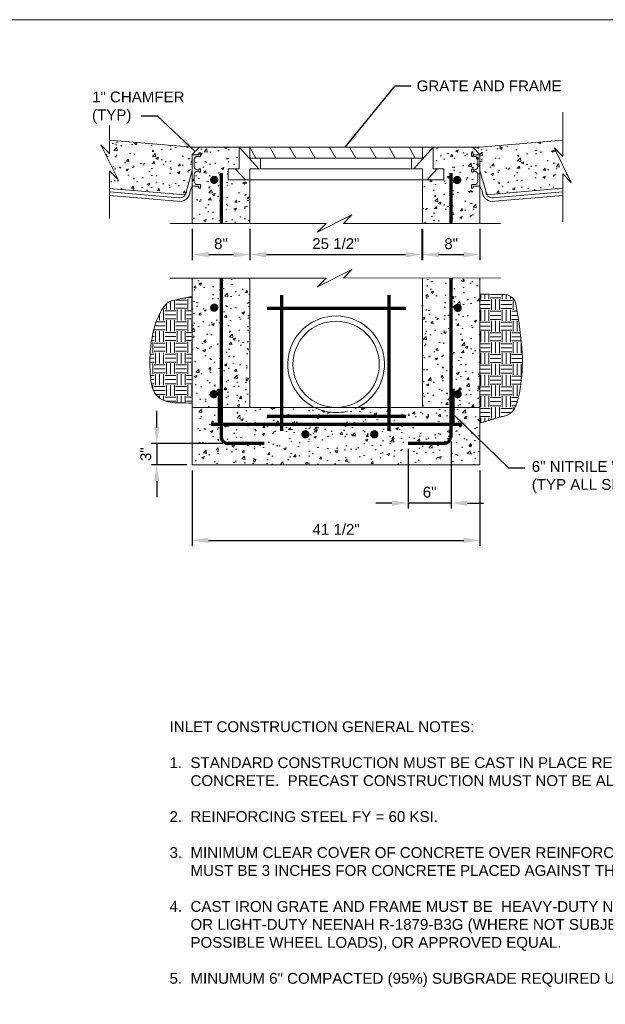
# Model space of a CAD drawing. Header units: feet. Extents: x -1473 to -1113, y 346 to 592.
# Tile 6 of 18: x -1379 to -1297, y 455 to 592. Entities that reach past the tile are written whole.
import ezdxf

# ---------------------------------------------------------------- set-up
doc = ezdxf.new("R2010")
doc.units = ezdxf.units.FT
doc.header["$MEASUREMENT"] = 0
doc.linetypes.add('DGN Style 3', pattern=[6.116084, 4.368632, -1.747453])
doc.layers.get('DefPoints').update_dxf_attribs({"lineweight": 0})
for name, color, linetype, lineweight in [('C-DETL-GRPH', 2, 'Continuous', 0), ('C-Detl-Grph-Wt 0', 4, 'Continuous', 0), ('G-ANNO-DIMS', 2, 'Continuous', 0), ('G-ANNO-MASK', 1, 'Continuous', 0), ('G-ANNO-PATT', 250, 'Continuous', 0), ('G-ANNO-TEXT', 2, 'Continuous', 30), ('S-REIN-RBAR', 1, 'Continuous', 70)]:
    doc.layers.add(name, color=color, linetype=linetype, lineweight=lineweight)
doc.layers.add('G-ANNO-NOTE', color=4, linetype='Continuous')
doc.layers.add('G-ANNO-NPLT', color=2, linetype='Continuous', lineweight=0, plot=False)
doc.styles.add("AEC_AC_05ArchDims-CC_1_1'", font='arial.ttf', dxfattribs={"height": 1.5})
doc.styles.add("AEC_AC_44Text-LeftTop_1_1'", font='arial.ttf', dxfattribs={"height": 1.5})
doc.styles.add('Style-Arial', font='arial.ttf')
doc.dimstyles.new("AEC_AC_05_Arch-Dims_1_1'", dxfattribs={"dimtxt": 1.5, "dimasz": 2.25, "dimexe": 0.75, "dimexo": 0.75, "dimgap": 0.75, "dimtad": 1, "dimdec": 4, "dimzin": 15, "dimdsep": 46, "dimlunit": 4, "dimtxsty": "AEC_AC_05ArchDims-CC_1_1'", "dimcen": 0.09, "dimclrd": 256, "dimclre": 256, "dimazin": 2, "dimtfac": 0.7, "dimtdec": 4, "dimtix": 1, "dimtmove": 1, "dimatfit": 3, "dimfxl": 1, "dimfrac": 1, "dimtolj": 1, "dimtzin": 15, "dimlwd": 30, "dimlwe": 30, "dimarcsym": 0})
doc.dimstyles.new("AEC_AC_44_Notes_1_1'", dxfattribs={"dimtxt": 1.5, "dimasz": 2.25, "dimexe": 0.75, "dimexo": 0.75, "dimgap": 0.75, "dimtad": 1, "dimjust": 1, "dimdec": 3, "dimzin": 15, "dimdsep": 46, "dimlunit": 5, "dimtxsty": "AEC_AC_44Text-LeftTop_1_1'", "dimblk": 'NONE', "dimcen": 0.09, "dimclrd": 256, "dimclre": 256, "dimazin": 2, "dimtfac": 0.7, "dimtdec": 3, "dimtmove": 1, "dimatfit": 1, "dimfxl": 1, "dimfrac": 1, "dimtolj": 1, "dimtzin": 15, "dimlwd": 30, "dimlwe": 30, "dimarcsym": 0})

# ---------------------------------------------------------------- blocks, each defined once
blk = doc.blocks.new('*D76')
at = {"layer": 'DefPoints', "color": 0, "lineweight": 50, "transparency": 16777216}
for p in [(-1349.8, 533.44), (-1359.74, 530.46), (-1354.81, 530.46)]:
    blk.add_point(p, dxfattribs=at)
at = {"layer": 'G-ANNO-DIMS', "lineweight": 30, "transparency": 16777216}
for p, q in [((-1359.74, 535.69), (-1359.74, 537.94)), ((-1350.55, 533.44), (-1360.49, 533.44)), ((-1359.74, 533.44), (-1359.74, 530.46)), ((-1355.56, 530.46), (-1360.49, 530.46)), ((-1359.74, 528.21), (-1359.74, 525.96))]:
    blk.add_line(p, q, dxfattribs=at)
at = {"layer": 'G-ANNO-DIMS', "lineweight": 50, "transparency": 16777216}
for points in [[(-1360.12, 535.69), (-1359.37, 535.69), (-1359.74, 533.44)], [(-1360.12, 528.21), (-1359.37, 528.21), (-1359.74, 530.46)]]:
    blk.add_solid(points, dxfattribs=at)
at = {"layer": 'G-ANNO-DIMS', "color": 0, "lineweight": 30, "transparency": 16777216, "insert": (-1361.26, 531.95), "char_height": 1.5, "attachment_point": 5, "rotation": 90, "style": "AEC_AC_05ArchDims-CC_1_1'"}
blk.add_mtext('\\A1;3"', dxfattribs=at)
blk = doc.blocks.new('*D92')
at = {"layer": 'DefPoints', "color": 0, "lineweight": 50, "transparency": 16777216}
for p in [(-1354.81, 530.46), (-1314.8, 530.46), (-1314.8, 519.97)]:
    blk.add_point(p, dxfattribs=at)
at = {"layer": 'G-ANNO-DIMS', "lineweight": 30, "transparency": 16777216}
for p, q in [((-1354.81, 529.71), (-1354.81, 519.22)), ((-1314.8, 529.71), (-1314.8, 519.22)), ((-1352.56, 519.97), (-1317.05, 519.97))]:
    blk.add_line(p, q, dxfattribs=at)
at = {"layer": 'G-ANNO-DIMS', "lineweight": 50, "transparency": 16777216}
for points in [[(-1352.56, 520.34), (-1352.56, 519.59), (-1354.81, 519.97)], [(-1317.05, 520.34), (-1317.05, 519.59), (-1314.8, 519.97)]]:
    blk.add_solid(points, dxfattribs=at)
at = {"layer": 'G-ANNO-DIMS', "color": 0, "lineweight": 30, "transparency": 16777216, "insert": (-1334.8, 521.49), "char_height": 1.5, "attachment_point": 5, "style": "AEC_AC_05ArchDims-CC_1_1'"}
blk.add_mtext('\\A1;41 {\\H1x;1/2}"', dxfattribs=at)
blk = doc.blocks.new('*D77')
at = {"layer": 'DefPoints', "color": 0, "lineweight": 50, "transparency": 16777216}
for p in [(-1318.8, 534.46), (-1324.8, 533.46), (-1324.8, 525.16)]:
    blk.add_point(p, dxfattribs=at)
at = {"layer": 'G-ANNO-DIMS', "lineweight": 30, "transparency": 16777216}
for p, q in [((-1318.8, 533.71), (-1318.8, 524.41)), ((-1324.8, 532.71), (-1324.8, 524.41)), ((-1327.05, 525.16), (-1329.3, 525.16)), ((-1318.8, 525.16), (-1324.8, 525.16)), ((-1316.55, 525.16), (-1314.3, 525.16))]:
    blk.add_line(p, q, dxfattribs=at)
at = {"layer": 'G-ANNO-DIMS', "lineweight": 50, "transparency": 16777216}
for points in [[(-1327.05, 525.53), (-1327.05, 524.78), (-1324.8, 525.16)], [(-1316.55, 525.53), (-1316.55, 524.78), (-1318.8, 525.16)]]:
    blk.add_solid(points, dxfattribs=at)
at = {"layer": 'G-ANNO-DIMS', "color": 0, "lineweight": 30, "transparency": 16777216, "insert": (-1321.8, 526.67), "char_height": 1.5, "attachment_point": 5, "style": "AEC_AC_05ArchDims-CC_1_1'"}
blk.add_mtext('\\A1;6"', dxfattribs=at)
blk = doc.blocks.new('_None')
blk = doc.blocks.new('*D97')
at = {"layer": 'DefPoints', "color": 0, "lineweight": 50, "transparency": 16777216}
for p in [(-1346.8, 564.06), (-1322.87, 564.06), (-1322.87, 559.72)]:
    blk.add_point(p, dxfattribs=at)
at = {"layer": 'G-ANNO-DIMS', "lineweight": 30, "transparency": 16777216}
for p, q in [((-1346.8, 563.31), (-1346.8, 558.97)), ((-1322.87, 563.31), (-1322.87, 558.97)), ((-1344.55, 559.72), (-1325.12, 559.72))]:
    blk.add_line(p, q, dxfattribs=at)
at = {"layer": 'G-ANNO-DIMS', "lineweight": 50, "transparency": 16777216}
for points in [[(-1344.55, 560.09), (-1344.55, 559.34), (-1346.8, 559.72)], [(-1325.12, 560.09), (-1325.12, 559.34), (-1322.87, 559.72)]]:
    blk.add_solid(points, dxfattribs=at)
at = {"layer": 'G-ANNO-DIMS', "color": 0, "lineweight": 30, "transparency": 16777216, "insert": (-1334.84, 561.24), "char_height": 1.5, "attachment_point": 5, "style": "AEC_AC_05ArchDims-CC_1_1'"}
blk.add_mtext('\\A1;25 {\\H1x;1/2}"', dxfattribs=at)
blk = doc.blocks.new('*D78')
at = {"layer": 'DefPoints', "color": 0, "lineweight": 50, "transparency": 16777216}
for p in [(-1322.8, 564.06), (-1314.8, 564.06), (-1314.8, 559.72)]:
    blk.add_point(p, dxfattribs=at)
at = {"layer": 'G-ANNO-DIMS', "lineweight": 30, "transparency": 16777216}
for p, q in [((-1322.8, 563.31), (-1322.8, 558.97)), ((-1314.8, 563.31), (-1314.8, 558.97)), ((-1320.55, 559.72), (-1317.05, 559.72))]:
    blk.add_line(p, q, dxfattribs=at)
at = {"layer": 'G-ANNO-DIMS', "lineweight": 50, "transparency": 16777216}
for points in [[(-1320.55, 560.09), (-1320.55, 559.34), (-1322.8, 559.72)], [(-1317.05, 560.09), (-1317.05, 559.34), (-1314.8, 559.72)]]:
    blk.add_solid(points, dxfattribs=at)
at = {"layer": 'G-ANNO-DIMS', "color": 0, "lineweight": 30, "transparency": 16777216, "insert": (-1318.8, 561.23), "char_height": 1.5, "attachment_point": 5, "style": "AEC_AC_05ArchDims-CC_1_1'"}
blk.add_mtext('\\A1;8"', dxfattribs=at)
blk = doc.blocks.new('*D79')
at = {"layer": 'DefPoints', "color": 0, "lineweight": 50, "transparency": 16777216}
for p in [(-1354.81, 564.06), (-1346.8, 564.06), (-1346.8, 559.72)]:
    blk.add_point(p, dxfattribs=at)
at = {"layer": 'G-ANNO-DIMS', "lineweight": 30, "transparency": 16777216}
for p, q in [((-1354.81, 563.31), (-1354.81, 558.97)), ((-1346.8, 563.31), (-1346.8, 558.97)), ((-1352.56, 559.72), (-1349.05, 559.72))]:
    blk.add_line(p, q, dxfattribs=at)
at = {"layer": 'G-ANNO-DIMS', "lineweight": 50, "transparency": 16777216}
for points in [[(-1352.56, 560.09), (-1352.56, 559.34), (-1354.81, 559.72)], [(-1349.05, 560.09), (-1349.05, 559.34), (-1346.8, 559.72)]]:
    blk.add_solid(points, dxfattribs=at)
at = {"layer": 'G-ANNO-DIMS', "color": 0, "lineweight": 30, "transparency": 16777216, "insert": (-1350.81, 561.23), "char_height": 1.5, "attachment_point": 5, "style": "AEC_AC_05ArchDims-CC_1_1'"}
blk.add_mtext('\\A1;8"', dxfattribs=at)

msp = doc.modelspace()

# ---------------------------------------------------------------- hatches: boundary and pattern name
at = {"layer": 'C-DETL-GRPH', "extrusion": (-0.026377, -1.55446e-11, 0.999652)}
msp.add_hatch(color=256, dxfattribs=at).paths.add_polyline_path([(-541.24346, -1350.58327, -1), (-540.81844, -1350.73253, -1)])
at = {"layer": 'C-DETL-GRPH', "extrusion": (0.026377, -1.55446e-11, 0.999652)}
msp.add_hatch(color=256, dxfattribs=at).paths.add_polyline_path([(541.24346, 1318.09479, 1), (540.81843, 1317.94553, 1)])
at = {"layer": 'C-DETL-GRPH', "extrusion": (-0.026377, 1.97758e-11, 0.999652)}
msp.add_hatch(color=256, dxfattribs=at).paths.add_polyline_path([(-536.11484, -1350.58327, -1), (-535.68982, -1350.73253, -1)])
at = {"layer": 'C-DETL-GRPH', "extrusion": (0.026377, 1.97758e-11, 0.999652)}
msp.add_hatch(color=256, dxfattribs=at).paths.add_polyline_path([(536.11484, 1318.09479, 1), (535.68982, 1317.94553, 1)])
at = {"layer": 'G-ANNO-PATT'}
h = msp.add_hatch(dxfattribs=at)
h.set_pattern_fill('AR-CONC', color=256, style=0, pattern_type=2)
h.set_pattern_definition([(50, (-1360.3516, 572.3892), (3.5863, -0.3138), [0.375, -4.125]), (355, (-1360.3516, 572.3892), (-0.6938, 3.761), [0.3, -3.3]), (100.45, (-1360.0528, 572.363), (2.8925, 3.4472), [0.3187, -3.5057]), (46.184, (-1360.3516, 573.3892), (5.3362, -0.8276), [0.5625, -6.1875]), (96.636, (-1359.907, 573.32), (4.6733, 4.8706), [0.478, -5.2586]), (351.184, (-1360.3516, 573.389), (4.6733, 4.8706), [0.45, -4.95]), (21, (-1359.8516, 573.1392), (2.9845, -2.0131), [0.375, -4.125]), (326, (-1359.8516, 573.1392), (1.2166, 3.6258), [0.3, -3.3]), (71.45, (-1359.603, 572.9715), (4.2011, 1.6127), [0.3187, -3.5057]), (37.5, (-1360.3516, 572.3892), (0.0608, 1.66447), [0, -3.26, 0, -3.35, 0, -3.3125]), (7.5, (-1360.3516, 572.3892), (1.31535, 1.97206), [0, -1.91, 0, -3.185, 0, -1.2625]), (327.5, (-1361.4666, 572.3892), (2.66911, -0.11277), [0, -1.25, 0, -3.9, 0, -5.175]), (317.5, (-1361.9666, 572.3892), (2.91593, 0.5005), [0, -1.625, 0, -2.59, 0, -3.675])])
h.paths.add_polyline_path([(-1366.307, 575.64443), (-1366.307, 573.78556), (-1367.507, 574.98555), (-1365.107, 570.18556), (-1366.307, 571.38556), (-1366.307, 568.92894), (-1355.78335, 568.02034, 0.155066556), (-1355.60306, 568.58768), (-1354.8074, 571.42758), (-1354.8074, 573.60253), (-1354.84967, 573.60253), (-1353.8074, 574.6448), (-1354.8074, 574.6448)])
h = msp.add_hatch(dxfattribs=at)
h.set_pattern_fill('AR-CONC', color=256, style=0, pattern_type=2)
h.set_pattern_definition([(50, (-1309.5636, 571.7563), (3.5863, -0.3138), [0.375, -4.125]), (355, (-1309.5636, 571.7563), (-0.6938, 3.761), [0.3, -3.3]), (100.45, (-1309.2647, 571.7302), (2.8925, 3.4472), [0.3187, -3.5057]), (46.184, (-1309.5636, 572.7563), (5.3362, -0.8276), [0.5625, -6.1875]), (96.636, (-1309.119, 572.6874), (4.6733, 4.8706), [0.478, -5.2586]), (351.184, (-1309.5636, 572.7563), (4.6733, 4.8706), [0.45, -4.95]), (21, (-1309.0636, 572.5063), (2.9845, -2.0131), [0.375, -4.125]), (326, (-1309.0636, 572.5063), (1.2166, 3.6258), [0.3, -3.3]), (71.45, (-1308.815, 572.3386), (4.2011, 1.6127), [0.3187, -3.5057]), (37.5, (-1309.5636, 571.7563), (0.0608, 1.66447), [0, -3.26, 0, -3.35, 0, -3.3125]), (7.5, (-1309.5636, 571.7563), (1.31535, 1.97206), [0, -1.91, 0, -3.185, 0, -1.2625]), (327.5, (-1310.6786, 571.7563), (2.66911, -0.11277), [0, -1.25, 0, -3.9, 0, -5.175]), (317.5, (-1311.1786, 571.7563), (2.91593, 0.5005), [0, -1.625, 0, -2.59, 0, -3.675])])
h.paths.add_polyline_path([(-1314.00382, 568.58768, 0.1533955), (-1313.82722, 568.02559), (-1303.29988, 568.94081), (-1303.29988, 570.95451), (-1302.09988, 569.75451), (-1304.49987, 574.5545), (-1303.29988, 573.3545), (-1303.29988, 575.64443), (-1314.79948, 574.6448), (-1315.79948, 574.6448), (-1314.79948, 573.64481), (-1314.79948, 573.60253), (-1314.79759, 573.60253), (-1314.79948, 573.60253), (-1314.79948, 571.42084), (-1314.79759, 571.42084)])
h = msp.add_hatch(dxfattribs=at)
h.set_pattern_fill('AR-CONC', color=256, style=0, pattern_type=2)
h.set_pattern_definition([(50, (-1352.493, 567.3286), (3.5863, -0.3138), [0.375, -4.125]), (355, (-1352.493, 567.3286), (-0.6938, 3.761), [0.3, -3.3]), (100.45, (-1352.194, 567.3025), (2.8925, 3.4472), [0.3187, -3.5057]), (46.184, (-1352.493, 568.3286), (5.3362, -0.8276), [0.5625, -6.1875]), (96.636, (-1352.048, 568.2597), (4.6733, 4.8706), [0.478, -5.2586]), (351.184, (-1352.493, 568.3286), (4.6733, 4.8706), [0.45, -4.95]), (21, (-1351.993, 568.0786), (2.9845, -2.0131), [0.375, -4.125]), (326, (-1351.993, 568.0786), (1.2166, 3.6258), [0.3, -3.3]), (71.45, (-1351.7442, 567.911), (4.2011, 1.6127), [0.3187, -3.5057]), (37.5, (-1352.4929, 567.3286), (0.0608, 1.66447), [0, -3.26, 0, -3.35, 0, -3.3125]), (7.5, (-1352.493, 567.3286), (1.31535, 1.97206), [0, -1.91, 0, -3.185, 0, -1.2625]), (327.5, (-1353.6079, 567.3286), (2.66911, -0.11277), [0, -1.25, 0, -3.9, 0, -5.175]), (317.5, (-1354.108, 567.3286), (2.91593, 0.5005), [0, -1.625, 0, -2.59, 0, -3.675])])
h.paths.add_polyline_path([(-1354.8074, 564.0582), (-1346.80341, 564.0582), (-1346.80341, 570.14481), (-1349.80341, 570.14481), (-1349.80341, 571.64481), (-1348.30341, 571.64481), (-1348.30341, 574.6448), (-1353.8074, 574.6448), (-1354.8074, 573.64481), (-1354.8074, 573.60253)])
h = msp.add_hatch(dxfattribs=at)
h.set_pattern_fill('AR-CONC', color=256, style=0, pattern_type=2)
h.set_pattern_definition([(50, (-1321.0957, 566.1404), (3.5863, -0.3138), [0.375, -4.125]), (355, (-1321.0957, 566.1404), (-0.6938, 3.761), [0.3, -3.3]), (100.45, (-1320.797, 566.1142), (2.8925, 3.4472), [0.3187, -3.5057]), (46.184, (-1321.0957, 567.1404), (5.3362, -0.8276), [0.5625, -6.1875]), (96.636, (-1320.651, 567.0714), (4.6733, 4.8706), [0.478, -5.2586]), (351.184, (-1321.096, 567.1404), (4.6733, 4.8706), [0.45, -4.95]), (21, (-1320.5957, 566.8904), (2.9845, -2.0131), [0.375, -4.125]), (326, (-1320.5957, 566.8904), (1.2166, 3.6258), [0.3, -3.3]), (71.45, (-1320.347, 566.7226), (4.2011, 1.6127), [0.3187, -3.5057]), (37.5, (-1321.0957, 566.1404), (0.0608, 1.66447), [0, -3.26, 0, -3.35, 0, -3.3125]), (7.5, (-1321.0957, 566.1404), (1.31535, 1.97206), [0, -1.91, 0, -3.185, 0, -1.2625]), (327.5, (-1322.2107, 566.1404), (2.66911, -0.11277), [0, -1.25, 0, -3.9, 0, -5.175]), (317.5, (-1322.7107, 566.1404), (2.91593, 0.50052), [0, -1.625, 0, -2.59, 0, -3.675])])
h.paths.add_polyline_path([(-1322.80346, 564.0582), (-1314.79948, 564.0582), (-1314.79948, 573.64481), (-1315.79948, 574.6448), (-1321.30346, 574.6448), (-1321.30346, 571.64481), (-1320.77237, 571.64481), (-1320.76934, 571.64818), (-1320.76934, 571.64481), (-1319.80347, 571.64481), (-1319.80347, 570.14481), (-1322.11909, 570.14481), (-1322.80346, 570.14481)])
h = msp.add_hatch(dxfattribs=at)
h.set_pattern_fill('AR-CONC', color=256, style=0, pattern_type=2)
h.set_pattern_definition([(50, (-1349.6197, 547.243), (3.5863, -0.3138), [0.375, -4.125]), (355, (-1349.6197, 547.243), (-0.6938, 3.761), [0.3, -3.3]), (100.45, (-1349.3208, 547.2168), (2.8925, 3.4472), [0.3187, -3.5057]), (46.184, (-1349.6197, 548.243), (5.3362, -0.8276), [0.5625, -6.1875]), (96.636, (-1349.175, 548.174), (4.6733, 4.8706), [0.478, -5.2586]), (351.184, (-1349.6197, 548.243), (4.6733, 4.8706), [0.45, -4.95]), (21, (-1349.1197, 547.993), (2.9845, -2.0131), [0.375, -4.125]), (326, (-1349.1197, 547.993), (1.2166, 3.6258), [0.3, -3.3]), (71.45, (-1348.871, 547.825), (4.2011, 1.6127), [0.3187, -3.5057]), (37.5, (-1349.6197, 547.2429), (0.0608, 1.66447), [0, -3.26, 0, -3.35, 0, -3.3125]), (7.5, (-1349.6197, 547.2429), (1.31535, 1.97206), [0, -1.91, 0, -3.185, 0, -1.2625]), (327.5, (-1350.7347, 547.2429), (2.66911, -0.11277), [0, -1.25, 0, -3.9, 0, -5.175]), (317.5, (-1351.2347, 547.243), (2.91593, 0.5005), [0, -1.625, 0, -2.59, 0, -3.675])])
h.paths.add_polyline_path([(-1346.80341, 556.43748), (-1354.8074, 556.43748), (-1354.8074, 538.46664), (-1354.8034, 538.46664), (-1346.80341, 538.46664)])
h = msp.add_hatch(dxfattribs=at)
h.set_pattern_fill('AR-CONC', color=256, style=0, pattern_type=2)
h.set_pattern_definition([(50, (-1317.3438, 546.097), (3.5863, -0.31376), [0.375, -4.125]), (355, (-1317.3438, 546.097), (-0.6938, 3.761), [0.3, -3.3]), (100.45, (-1317.045, 546.071), (2.8925, 3.4472), [0.3187, -3.5057]), (46.184, (-1317.3438, 547.097), (5.3362, -0.8276), [0.5625, -6.1875]), (96.636, (-1316.899, 547.028), (4.6733, 4.8706), [0.478, -5.2586]), (351.184, (-1317.344, 547.097), (4.6733, 4.8706), [0.45, -4.95]), (21, (-1316.8438, 546.847), (2.9845, -2.0131), [0.375, -4.125]), (326, (-1316.8438, 546.847), (1.2166, 3.6258), [0.3, -3.3]), (71.45, (-1316.595, 546.6794), (4.2011, 1.6127), [0.3187, -3.5057]), (37.5, (-1317.3438, 546.0971), (0.0608, 1.66447), [0, -3.26, 0, -3.35, 0, -3.3125]), (7.5, (-1317.3438, 546.0971), (1.31535, 1.97206), [0, -1.91, 0, -3.185, 0, -1.2625]), (327.5, (-1318.4588, 546.0971), (2.66911, -0.11277), [0, -1.25, 0, -3.9, 0, -5.175]), (317.5, (-1318.9588, 546.097), (2.91593, 0.50052), [0, -1.625, 0, -2.59, 0, -3.675])])
h.paths.add_polyline_path([(-1314.79948, 556.47848), (-1314.79948, 556.47877), (-1322.80346, 556.46137), (-1322.80346, 556.45998), (-1322.80346, 538.46664), (-1314.80348, 538.46664), (-1314.79948, 538.46664)])
h = msp.add_hatch(dxfattribs=at)
h.set_pattern_fill('EARTH', color=256, style=0, pattern_type=2)
h.set_pattern_definition([(0, (-1357.0933, 546.2642), (1.5, 1.5), [1.5, -1.5]), (0, (-1357.0933, 546.8267), (1.5, 1.5), [1.5, -1.5]), (0, (-1357.0933, 547.3892), (1.5, 1.5), [1.5, -1.5]), (90, (-1356.9058, 547.5767), (-1.5, 1.5), [1.5, -1.5]), (90, (-1356.3433, 547.5767), (-1.5, 1.5), [1.5, -1.5]), (90, (-1355.7808, 547.5767), (-1.5, 1.5), [1.5, -1.5])])
edge = h.paths.add_edge_path()
edge.add_line((-1354.8074, 553.91619), (-1357.57033, 553.33312))
edge.add_spline(control_points=[(-1357.57033, 553.33312), (-1358.32323, 553.17423), (-1358.83925, 552.44616), (-1359.22161, 551.71997), (-1360.05115, 550.14449), (-1360.37986, 548.55688), (-1360.58149, 546.89994), (-1360.7552, 545.47244), (-1360.74113, 544.01822), (-1360.58149, 542.58524), (-1360.47839, 541.65981), (-1360.41306, 540.7378), (-1359.59072, 539.98087), (-1358.7312, 539.18972), (-1357.78332, 539.12508), (-1356.81268, 539.10627)], knot_values=[0, 0, 0, 0, 0.133204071, 0.133204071, 0.133204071, 0.422188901, 0.422188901, 0.422188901, 0.671157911, 0.671157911, 0.671157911, 0.831943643, 0.831943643, 0.831943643, 1, 1, 1, 1], degree=3, periodic=0)
edge.add_line((-1356.81268, 539.10627), (-1354.8074, 539.0674))
edge.add_line((-1354.8074, 539.0674), (-1354.8074, 553.91619))
h = msp.add_hatch(dxfattribs=at)
h.set_pattern_fill('EARTH', color=256, style=0, pattern_type=2)
h.set_pattern_definition([(0, (-1311.8885, 546.2047), (1.5, 1.5), [1.5, -1.5]), (0, (-1311.8885, 546.7672), (1.5, 1.5), [1.5, -1.5]), (0, (-1311.8885, 547.3297), (1.5, 1.5), [1.5, -1.5]), (90, (-1311.701, 547.5172), (-1.5, 1.5), [1.5, -1.5]), (90, (-1311.1385, 547.5172), (-1.5, 1.5), [1.5, -1.5]), (90, (-1310.576, 547.5172), (-1.5, 1.5), [1.5, -1.5])])
edge = h.paths.add_edge_path()
edge.add_line((-1314.79948, 536.3013), (-1311.10889, 537.34527))
edge.add_spline(control_points=[(-1311.10889, 537.34527), (-1309.77398, 537.72288), (-1309.44803, 539.67122), (-1309.22171, 541.05469), (-1308.95492, 542.6856), (-1308.83415, 544.32655), (-1308.93309, 545.95245), (-1309.0685, 548.17791), (-1309.373, 550.39619), (-1309.76567, 552.61609), (-1309.82009, 552.92378), (-1309.8554, 553.21751), (-1310.0765, 553.49346), (-1310.42913, 553.93359), (-1310.9139, 554.13738), (-1311.40862, 554.14872)], knot_values=[0, 0, 0, 0, 0.228687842, 0.228687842, 0.228687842, 0.498278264, 0.498278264, 0.498278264, 0.86727966, 0.86727966, 0.86727966, 0.918425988, 0.918425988, 0.918425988, 1, 1, 1, 1], degree=3, periodic=0)
edge.add_line((-1311.40862, 554.14872), (-1314.79948, 554.22646))
edge.add_line((-1314.79948, 554.22646), (-1314.79948, 536.3013))
h = msp.add_hatch(dxfattribs=at)
h.set_pattern_fill('AR-CONC', color=256, style=0, pattern_type=2)
h.set_pattern_definition([(50, (-1348.5785, 535.9937), (3.5863, -0.31376), [0.375, -4.125]), (355, (-1348.5785, 535.9937), (-0.69376, 3.76096), [0.3, -3.3]), (100.451, (-1348.2797, 535.9675), (2.89254, 3.4472), [0.3187, -3.5057]), (46.184, (-1348.5785, 536.9937), (5.3362, -0.8276), [0.5625, -6.1875]), (96.636, (-1348.134, 536.9247), (4.6733, 4.8706), [0.47805, -5.2586]), (351.184, (-1348.5785, 536.9937), (4.6733, 4.8706), [0.45, -4.95]), (21, (-1348.0785, 536.7437), (2.98453, -2.0131), [0.375, -4.125]), (326, (-1348.0785, 536.7437), (1.21658, 3.62575), [0.3, -3.3]), (71.451, (-1347.8298, 536.576), (4.2011, 1.61266), [0.3187, -3.5057]), (37.5, (-1348.5785, 535.9937), (0.0608, 1.66447), [0, -3.26, 0, -3.35, 0, -3.3125]), (7.5, (-1348.5785, 535.9937), (1.31535, 1.97206), [0, -1.91, 0, -3.185, 0, -1.2625]), (327.5, (-1349.6935, 535.9937), (2.66911, -0.112774), [0, -1.25, 0, -3.9, 0, -5.175]), (317.5, (-1350.1935, 535.9937), (2.91593, 0.50052), [0, -1.625, 0, -2.59, 0, -3.675])])
h.paths.add_polyline_path([(-1337.82972, 538.46664), (-1346.80341, 538.46664), (-1354.8034, 538.46664), (-1354.8074, 538.46664), (-1354.8074, 530.46266), (-1314.79948, 530.46266), (-1314.79948, 538.46664), (-1314.80348, 538.46664), (-1322.80346, 538.46664), (-1331.77716, 538.46664, -0.237915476)])
at = {"layer": 'S-REIN-RBAR'}
for points in [[(-1351.17708, 570.12081, 1), (-1352.33048, 570.12081, 1)], [(-1317.37527, 570.10444, 1), (-1318.52867, 570.10444, 1)], [(-1351.18195, 552.34149, 1), (-1352.33536, 552.34149, 1)], [(-1317.32689, 552.31436, 1), (-1318.4803, 552.31436, 1)], [(-1351.22908, 540.30414, 1), (-1352.38248, 540.30414, 1)], [(-1317.32827, 540.31251, 1), (-1318.48167, 540.31251, 1)], [(-1338.49423, 534.72902, 1), (-1339.64763, 534.72902, 1)], [(-1328.91875, 534.71927, 1), (-1330.07215, 534.71927, 1)]]:
    msp.add_hatch(color=256, dxfattribs=at).paths.add_polyline_path(points)

# ---------------------------------------------------------------- linework, layer by layer
at = {"layer": 'C-DETL-GRPH', "lineweight": 50}
for p, q in [((-1351.12809, 535.90233, 0.00394), (-1351.12809, 541.03095, 0.00394)), ((-1318.47878, 535.90233, 0.00394), (-1318.47878, 541.03095, 0.00394))]:
    msp.add_line(p, q, dxfattribs=at)
at = {"layer": 'C-Detl-Grph-Wt 0'}
for p, q in [((-1354.8074, 574.6448, 0.00394), (-1366.307, 575.64443, 0.00394)), ((-1314.79948, 574.6448, 0.00394), (-1303.29988, 575.64443, 0.00394)), ((-1346.80341, 574.6448, 0.00394), (-1354.8074, 574.6448, 0.00394)), ((-1353.8074, 574.6448, 0.00394), (-1354.8074, 573.64481, 0.00394)), ((-1353.8074, 574.6448, 0.00394), (-1354.8074, 573.64481, 0.00394)), ((-1348.30341, 574.6448, 0.00394), (-1348.30341, 571.64481, 0.00394)), ((-1346.80341, 574.6448, 0.00394), (-1346.80341, 573.14481, 0.00394)), ((-1314.79948, 574.6448, 0.00394), (-1346.80341, 574.6448, 0.00394)), ((-1322.80346, 573.14481, 0.00394), (-1322.80346, 574.6448, 0.00394)), ((-1321.30346, 571.64481, 0.00394), (-1321.30346, 574.6448, 0.00394)), ((-1314.79948, 573.64481, 0.00394), (-1315.79948, 574.6448, 0.00394)), ((-1314.79948, 573.64481, 0.00394), (-1315.79948, 574.6448, 0.00394)), ((-1354.8074, 573.64481, 0.00394), (-1354.8074, 564.0582, 0.00394)), ((-1322.80346, 573.14481, 0.00394), (-1346.80341, 573.14481, 0.00394)), ((-1345.30342, 573.14481, 0.00394), (-1345.30342, 571.64481, 0.00394)), ((-1324.30346, 571.64481, 0.00394), (-1324.30346, 573.14481, 0.00394)), ((-1314.79948, 564.0582, 0.00394), (-1314.79948, 573.64481, 0.00394)), ((-1354.80929, 571.42084, 0.00394), (-1355.60306, 568.58768, 0.00394)), ((-1348.30341, 571.64481, 0.00394), (-1349.80341, 571.64481, 0.00394)), ((-1349.80341, 571.64481, 0.00394), (-1349.80341, 570.14481, 0.00394)), ((-1322.80346, 571.64481, 0.00394), (-1346.80341, 571.64481, 0.00394)), ((-1346.80341, 571.64481, 0.00394), (-1346.80341, 564.0582, 0.00394)), ((-1322.80346, 564.0582, 0.00394), (-1322.80346, 571.64481, 0.00394)), ((-1319.80347, 571.64481, 0.00394), (-1321.30346, 571.64481, 0.00394)), ((-1319.80347, 571.64481, 0.00394), (-1319.80347, 570.14481, 0.00394)), ((-1314.79759, 571.42084, 0.00394), (-1314.00382, 568.58768, 0.00394)), ((-1346.80341, 570.14481, 0.00394), (-1349.80341, 570.14481, 0.00394)), ((-1322.80346, 570.14481, 0.00394), (-1346.80341, 570.14481, 0.00394)), ((-1319.80347, 570.14481, 0.00394), (-1322.80346, 570.14481, 0.00394)), ((-1355.7968, 568.0215, 0.00394), (-1366.307, 568.92894, 0.00394)), ((-1356.66895, 567.60838, 0.00394), (-1366.307, 568.4405, 0.00394)), ((-1354.80929, 569.23915, 0.00394), (-1355.11165, 568.58768, 0.00394)), ((-1314.79759, 569.23915, 0.00394), (-1314.49523, 568.58768, 0.00394)), ((-1313.82722, 568.02559, 0.00394), (-1303.29988, 568.94081, 0.00394)), ((-1313.00782, 567.60838, 0.00394), (-1303.29988, 568.45236, 0.00394)), ((-1356.87902, 567.13838, 0.00394), (-1366.307, 567.95224, 0.00394)), ((-1312.7164, 567.14526, 0.00394), (-1303.29988, 567.96391, 0.00394)), ((-1354.8074, 556.43748, 0.00394), (-1354.8074, 530.46266, 0.00394)), ((-1346.80341, 556.43748, 0.00394), (-1346.80341, 538.46664, 0.00394)), ((-1322.80346, 538.46664, 0.00394), (-1322.80346, 556.45998, 0.00394)), ((-1314.79948, 530.46266, 0.00394), (-1314.79948, 556.47848, 0.00394)), ((-1346.80341, 538.46664, 0.00394), (-1354.8034, 538.46664, 0.00394)), ((-1346.80341, 538.46664, 0.00394), (-1322.80346, 538.46664, 0.00394)), ((-1322.80346, 538.46664, 0.00394), (-1314.80348, 538.46664, 0.00394)), ((-1354.8074, 530.46266, 0.00394), (-1314.79948, 530.46266, 0.00394))]:
    msp.add_line(p, q, dxfattribs=at)
at = {"layer": 'C-Detl-Grph-Wt 0', "ltscale": 0.022277}
for p, q in [((-1354.80929, 573.60253, 0.00394), (-1353.86679, 573.60253, 0.00394)), ((-1354.51839, 572.9393, 0.00394), (-1354.51839, 571.97354, 0.00394)), ((-1353.71553, 573.38145, 0.00394), (-1354.07624, 573.38145, 0.00394)), ((-1353.86679, 573.60253, 0.00394), (-1353.86679, 573.82361, 0.00394)), ((-1353.79698, 573.89343, 0.00394), (-1353.71553, 573.89343, 0.00394)), ((-1353.64572, 573.82361, 0.00394), (-1353.64572, 573.45127, 0.00394)), ((-1315.96116, 573.82361, 0.00394), (-1315.96116, 573.45127, 0.00394)), ((-1315.80989, 573.89343, 0.00394), (-1315.89134, 573.89343, 0.00394)), ((-1315.89134, 573.38145, 0.00394), (-1315.53064, 573.38145, 0.00394)), ((-1315.74008, 573.60253, 0.00394), (-1315.74008, 573.82361, 0.00394)), ((-1314.79759, 573.60253, 0.00394), (-1315.74008, 573.60253, 0.00394)), ((-1315.08848, 572.9393, 0.00394), (-1315.08848, 571.97354, 0.00394)), ((-1354.07624, 571.53138, 0.00394), (-1353.86679, 571.53138, 0.00394)), ((-1354.07624, 571.3103, 0.00394), (-1353.86679, 571.3103, 0.00394)), ((-1353.86679, 571.53138, 0.00394), (-1353.86679, 571.5721, 0.00394)), ((-1353.86679, 571.3103, 0.00394), (-1353.86679, 571.26958, 0.00394)), ((-1353.79698, 571.64192, 0.00394), (-1353.71553, 571.64192, 0.00394)), ((-1353.79698, 571.19976, 0.00394), (-1353.71553, 571.19976, 0.00394)), ((-1353.64572, 571.5721, 0.00394), (-1353.64572, 571.42084, 0.00394)), ((-1353.64572, 571.26958, 0.00394), (-1353.64572, 571.42084, 0.00394)), ((-1315.96116, 571.5721, 0.00394), (-1315.96116, 571.42084, 0.00394)), ((-1315.96116, 571.26958, 0.00394), (-1315.96116, 571.42084, 0.00394)), ((-1315.80989, 571.64192, 0.00394), (-1315.89134, 571.64192, 0.00394)), ((-1315.80989, 571.19976, 0.00394), (-1315.89134, 571.19976, 0.00394)), ((-1315.74008, 571.53138, 0.00394), (-1315.74008, 571.5721, 0.00394)), ((-1315.53064, 571.53138, 0.00394), (-1315.74008, 571.53138, 0.00394)), ((-1315.74008, 571.3103, 0.00394), (-1315.74008, 571.26958, 0.00394)), ((-1315.53064, 571.3103, 0.00394), (-1315.74008, 571.3103, 0.00394)), ((-1354.51839, 569.90238, 0.00394), (-1354.51839, 570.86814, 0.00394)), ((-1315.08848, 569.90238, 0.00394), (-1315.08848, 570.86814, 0.00394)), ((-1354.80929, 569.23915, 0.00394), (-1353.86679, 569.23915, 0.00394)), ((-1353.71553, 569.46023, 0.00394), (-1354.07624, 569.46023, 0.00394)), ((-1353.86679, 569.23915, 0.00394), (-1353.86679, 569.01807, 0.00394)), ((-1353.79698, 568.94826, 0.00394), (-1353.71553, 568.94826, 0.00394)), ((-1353.64572, 569.01807, 0.00394), (-1353.64572, 569.39041, 0.00394)), ((-1315.96116, 569.01807, 0.00394), (-1315.96116, 569.39041, 0.00394)), ((-1315.89134, 569.46023, 0.00394), (-1315.53064, 569.46023, 0.00394)), ((-1315.80989, 568.94826, 0.00394), (-1315.89134, 568.94826, 0.00394)), ((-1315.74008, 569.23915, 0.00394), (-1315.74008, 569.01807, 0.00394)), ((-1314.79759, 569.23915, 0.00394), (-1315.74008, 569.23915, 0.00394))]:
    msp.add_line(p, q, dxfattribs=at)
at = {"layer": 'C-Detl-Grph-Wt 0'}
msp.add_circle((-1334.80344, 544.46663, 0.00394), 5.99999, dxfattribs=at)
at = {"layer": 'C-Detl-Grph-Wt 0', "ltscale": 0.022277}
for centre, radius, start, end in [((-1354.07624, 572.9393, 0.00394), 0.44216, 90, 180), ((-1315.89134, 573.82361, 0.00394), 0.06981, 90, 180), ((-1315.89134, 573.45127, 0.00394), 0.06981, 180, 270), ((-1315.80989, 573.82361, 0.00394), 0.06981, 0, 90), ((-1354.07624, 571.97354, 0.00394), 0.44216, 180, 270), ((-1353.79698, 571.26958, 0.00394), 0.06981, 180, 270), ((-1353.71553, 571.26958, 0.00394), 0.06981, 270, 360), ((-1315.89134, 571.5721, 0.00394), 0.06981, 90, 180), ((-1315.80989, 571.5721, 0.00394), 0.06981, 0, 90), ((-1315.53064, 570.86814, 0.00394), 0.44216, 0, 90), ((-1315.53064, 569.90238, 0.00394), 0.44216, 270, 0), ((-1353.79698, 569.01807, 0.00394), 0.06981, 180, 270), ((-1353.71553, 569.39041, 0.00394), 0.06981, 360, 90), ((-1353.71553, 569.01807, 0.00394), 0.06981, 270, 0)]:
    msp.add_arc(centre, radius, start, end, dxfattribs=at)
at = {"layer": 'C-Detl-Grph-Wt 0', "ltscale": 0.022277, "extrusion": (0, 0, -1)}
for centre, radius, start, end in [((1353.79698, 573.82361, -0.00394), 0.06981, 0, 90), ((1353.71553, 573.82361, -0.00394), 0.06981, 90, 180), ((1353.71553, 573.45127, -0.00394), 0.06981, 180, 270), ((1315.53064, 572.9393, -0.00394), 0.44216, 90, 180), ((1354.07624, 570.86814, -0.00394), 0.44216, 0, 90), ((1353.79698, 571.5721, -0.00394), 0.06981, 0, 90), ((1353.71553, 571.5721, -0.00394), 0.06981, 90, 180), ((1315.89134, 571.26958, -0.00394), 0.06981, 270, 360), ((1315.80989, 571.26958, -0.00394), 0.06981, 180, 270), ((1315.53064, 571.97354, -0.00394), 0.44216, 180, 270), ((1354.07624, 569.90238, -0.00394), 0.44216, 270, 0), ((1315.89134, 569.39041, -0.00394), 0.06981, 360, 90), ((1315.89134, 569.01807, -0.00394), 0.06981, 270, 0), ((1315.80989, 569.01807, -0.00394), 0.06981, 180, 270)]:
    msp.add_arc(centre, radius, start, end, dxfattribs=at)
at = {"layer": 'C-Detl-Grph-Wt 0', "extrusion": (0, 0, -1)}
for radius, end in [(1.47423, 281.4527425), (0.98282, 274.8482841)]:
    msp.add_arc((1356.58588, 568.58768, -0.00394), radius, 180, end, dxfattribs=at)
at = {"layer": 'C-Detl-Grph-Wt 0'}
for centre, radius, start, end in [((-1313.021, 568.58768, 0.00394), 1.47423, 180, 281.4527425), ((-1313.021, 568.58768, 0.00394), 0.98282, 180, 274.8482841), ((-1334.80344, 544.46663, 0.00394), 6.71999, 293.5617972, 246.4382028)]:
    msp.add_arc(centre, radius, start, end, dxfattribs=at)
at = {"layer": 'C-Detl-Grph-Wt 0', "linetype": 'DGN Style 3'}
msp.add_arc((-1334.80344, 544.46663, 0.00394), 6.71999, 246.4382028, 293.5617972, dxfattribs=at)
at = {"layer": 'G-ANNO-MASK'}
for p, q in [((-1303.29988, 573.3545, 0.00394), (-1303.29988, 579.54074, 0.00394)), ((-1366.307, 573.78556, 0.00394), (-1366.307, 577.72257, 0.00394)), ((-1366.307, 564.72409, 0.00394), (-1366.307, 571.38556, 0.00394)), ((-1303.29988, 564.29304, 0.00394), (-1303.29988, 570.95451, 0.00394)), ((-1336.19431, 564.0582, 0.00394), (-1357.89627, 564.0582, 0.00394)), ((-1311.95023, 564.0582, 0.00394), (-1333.79431, 564.0582, 0.00394)), ((-1357.89627, 556.43748, 0.00394), (-1336.19431, 556.43748, 0.00394)), ((-1333.79431, 556.43748, 0.00394), (-1311.94623, 556.48498, 0.00394))]:
    msp.add_line(p, q, dxfattribs=at)
at = {"layer": 'G-ANNO-MASK', "elevation": 0.00394, "flags": 128}
for points in [[(-1366.307, 573.78556), (-1367.507, 574.98555), (-1365.107, 570.18556), (-1366.307, 571.38556)], [(-1303.29988, 573.3545), (-1304.49987, 574.5545), (-1302.09988, 569.75451), (-1303.29988, 570.95451)], [(-1333.79431, 564.0582), (-1332.59432, 565.2582), (-1337.39431, 562.8582), (-1336.19431, 564.0582)], [(-1336.19431, 556.43748), (-1337.39431, 555.23748), (-1332.59432, 557.63748), (-1333.79431, 556.43748)]]:
    msp.add_lwpolyline(points, dxfattribs=at)
at = {"layer": 'G-ANNO-NPLT'}
for points, knots in [([(-1354.8074, 553.91619, 0.00394), (-1355.72837, 553.72183, 0.00394), (-1356.64935, 553.52748, 0.00394), (-1357.57033, 553.33312, 0.00394), (-1358.32323, 553.17423, 0.00394), (-1358.83925, 552.44616, 0.00394), (-1359.22161, 551.71997, 0.00394), (-1360.05115, 550.14449, 0.00394), (-1360.37986, 548.55688, 0.00394), (-1360.58149, 546.89994, 0.00394), (-1360.7552, 545.47244, 0.00394), (-1360.74113, 544.01822, 0.00394), (-1360.58149, 542.58524, 0.00394), (-1360.47839, 541.65981, 0.00394), (-1360.41306, 540.7378, 0.00394), (-1359.59072, 539.98087, 0.00394), (-1358.7312, 539.18972, 0.00394), (-1357.78332, 539.12508, 0.00394), (-1356.81268, 539.10627, 0.00394), (-1356.14425, 539.09331, 0.00394), (-1355.47583, 539.08035, 0.00394), (-1354.8074, 539.0674, 0.00394)], [0, 0, 0, 0, 0.127428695, 0.127428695, 0.127428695, 0.23160254, 0.23160254, 0.23160254, 0.4576066, 0.4576066, 0.4576066, 0.652315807, 0.652315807, 0.652315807, 0.778060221, 0.778060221, 0.778060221, 0.909490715, 0.909490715, 0.909490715, 1, 1, 1, 1]), ([(-1314.79948, 536.3013, 0.00394), (-1313.56928, 536.64929, 0.00394), (-1312.33909, 536.99728, 0.00394), (-1311.10889, 537.34527, 0.00394), (-1309.77398, 537.72288, 0.00394), (-1309.44803, 539.67122, 0.00394), (-1309.22171, 541.05469, 0.00394), (-1308.95492, 542.6856, 0.00394), (-1308.83415, 544.32655, 0.00394), (-1308.93309, 545.95245, 0.00394), (-1309.0685, 548.17791, 0.00394), (-1309.373, 550.39619, 0.00394), (-1309.76567, 552.61609, 0.00394), (-1309.82009, 552.92378, 0.00394), (-1309.8554, 553.21751, 0.00394), (-1310.0765, 553.49346, 0.00394), (-1310.42913, 553.93359, 0.00394), (-1310.9139, 554.13738, 0.00394), (-1311.40862, 554.14872, 0.00394), (-1312.53891, 554.17463, 0.00394), (-1313.66919, 554.20055, 0.00394), (-1314.79948, 554.22646, 0.00394)], [0, 0, 0, 0, 0.15084488, 0.15084488, 0.15084488, 0.314530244, 0.314530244, 0.314530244, 0.507491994, 0.507491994, 0.507491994, 0.771608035, 0.771608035, 0.771608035, 0.808216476, 0.808216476, 0.808216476, 0.866603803, 0.866603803, 0.866603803, 1, 1, 1, 1])]:
    msp.add_open_spline(points, degree=3, knots=knots, dxfattribs=at)
msp.add_3dface([(-1112.98796, 592.40061, -93333.33071), (-1472.98796, 592.40061, -93333.33071), (-1472.98796, 346.40061, -93333.33071), (-1112.98796, 346.40061, -93333.33071)], dxfattribs=at)
at = {"layer": 'G-ANNO-PATT'}
for p, q in [((-1348.30341, 574.6448, 0.00394), (-1345.52917, 571.63218, 0.00394)), ((-1346.80341, 574.6448, 0.00394), (-1345.94304, 573.15468, 0.00394)), ((-1344.03217, 574.6448, 0.00394), (-1343.16605, 573.14481, 0.00394)), ((-1341.26092, 574.6448, 0.00394), (-1340.3948, 573.14481, 0.00394)), ((-1338.59169, 574.6448, 0.00394), (-1337.72557, 573.14481, 0.00394)), ((-1335.71831, 574.6448, 0.00394), (-1334.85219, 573.14481, 0.00394)), ((-1332.94982, 574.6638, 0.00394), (-1332.07282, 573.14481, 0.00394)), ((-1330.12407, 574.6638, 0.00394), (-1329.24707, 573.14481, 0.00394)), ((-1327.43908, 574.6448, 0.00394), (-1326.57308, 573.14481, 0.00394)), ((-1324.66771, 574.6448, 0.00394), (-1323.80158, 573.14481, 0.00394)), ((-1321.30346, 574.6448, 0.00394), (-1324.00583, 571.63668, 0.00394)), ((-1348.78553, 571.62531, 0.00394), (-1347.42154, 570.14406, 0.00394)), ((-1320.76934, 571.64818, 0.00394), (-1322.11909, 570.14569, 0.00394))]:
    msp.add_line(p, q, dxfattribs=at)
at = {"layer": 'S-REIN-RBAR'}
for p, q in [((-1350.80303, 571.06581, 0.00394), (-1350.80303, 564.0582, 0.00394)), ((-1318.80397, 564.0582, 0.00394), (-1318.80397, 571.06581, 0.00394)), ((-1350.80303, 556.43748, 0.00394), (-1350.80303, 534.44302, 0.00394)), ((-1318.80397, 534.46327, 0.00394), (-1318.80397, 556.47007, 0.00394)), ((-1342.35317, 535.19477, 0.00394), (-1342.35317, 554.06173, 0.00394)), ((-1327.43845, 535.19477, 0.00394), (-1327.43845, 554.06173, 0.00394)), ((-1325.11808, 552.20224, 0.00394), (-1344.40442, 552.20224, 0.00394)), ((-1325.11808, 537.18889, 0.00394), (-1344.40442, 537.18889, 0.00394)), ((-1317.3171, 536.09752, 0.00394), (-1352.15415, 536.09752, 0.00394)), ((-1344.80304, 533.44302, 0.00394), (-1349.80303, 533.44302, 0.00394)), ((-1319.80397, 533.46327, 0.00394), (-1324.80396, 533.46327, 0.00394))]:
    msp.add_line(p, q, dxfattribs=at)
for centre, start, end in [((-1349.80303, 534.44302, 0.00394), 180, 270), ((-1319.80397, 534.46327, 0.00394), 270, 0)]:
    msp.add_arc(centre, 1, start, end, dxfattribs=at)

# ---------------------------------------------------------------- texts
at = {"layer": 'G-ANNO-NOTE', "char_height": 1.5}
for s, insert, attachment_point, style in [('GRATE AND FRAME', (-1323.59463, 583.19187, 0.00394), 4, 'Style-Arial'), ('1" CHAMFER\\P(TYP)', (-1368.73423, 577.95733, 0.00394), 7, 'Style-Arial'), ('6" NITRILE WATERSTOP\\P(TYP ALL SIDES)', (-1307.59821, 531.00005), 1, "AEC_AC_44Text-LeftTop_1_1'")]:
    msp.add_mtext(s, dxfattribs=dict(at, insert=insert, attachment_point=attachment_point, style=style))
at = {"layer": 'G-ANNO-TEXT', "insert": (-1357.95865, 494.79694, -46666.66633), "char_height": 1.5, "width": 81.2550202, "attachment_point": 1, "style": 'Style-Arial'}
msp.add_mtext('INLET CONSTRUCTION GENERAL NOTES:\\P\\P\\pi-3,l3;1.  STANDARD CONSTRUCTION MUST BE CAST IN PLACE REINFORCED \\P     CONCRETE.  PRECAST CONSTRUCTION MUST NOT BE ALLOWED.\\P\\P2.  REINFORCING STEEL FY = 60 KSI.\\P\\P3.  MINIMUM CLEAR COVER OF CONCRETE OVER REINFORCING STEEL\\P     MUST BE 3 INCHES FOR CONCRETE PLACED AGAINST THE SOIL.\\P\\P4.  CAST IRON GRATE AND FRAME MUST BE  HEAVY-DUTY NEENAH R-1878-B3G\\P     OR LIGHT-DUTY NEENAH R-1879-B3G (WHERE NOT SUBJECT TO \\P     POSSIBLE WHEEL LOADS), OR APPROVED EQUAL.\\P\\P5.  MINUMUM 6" COMPACTED (95%) SUBGRADE REQUIRED UNDER INLETS.', dxfattribs=at)

# ---------------------------------------------------------------- dimensions: what is measured, and where the dimension line sits
at = {"layer": 'G-ANNO-DIMS', "lineweight": 30}
for base, p1, p2, picture, middle in [((-1346.80341, 559.71671, 0.00394), (-1354.8074, 564.0582, 0.00394), (-1346.80341, 564.0582, 0.00394), '*D79', (-1350.80541, 561.23257, 0.00394)), ((-1314.79948, 559.71671, 0.00394), (-1322.80346, 564.0582, 0.00394), (-1314.79948, 564.0582, 0.00394), '*D78', (-1318.80147, 561.23257, 0.00394))]:
    dim = msp.add_linear_dim(base=base, p1=p1, p2=p2, dimstyle="AEC_AC_05_Arch-Dims_1_1'", dxfattribs=at)
    dim.commit()
    dim.dimension.update_dxf_attribs({"geometry": picture, "text_midpoint": middle})
for base, p1, p2, text, picture, middle in [((-1322.87227, 559.71671, 0.00394), (-1346.80341, 564.0582, 0.00394), (-1322.87227, 564.0582, 0.00394), '25 {\\H1x;1/2}"', '*D97', (-1334.83784, 561.24229, 0.00394)), ((-1314.79948, 519.9667, 0.00394), (-1354.8074, 530.46266, 0.00394), (-1314.79948, 530.46266, 0.00394), '41 {\\H1x;1/2}"', '*D92', (-1334.80344, 521.49228, 0.00394))]:
    dim = msp.add_linear_dim(base=base, p1=p1, p2=p2, text=text, dimstyle="AEC_AC_05_Arch-Dims_1_1'", dxfattribs=at)
    dim.commit()
    dim.dimension.update_dxf_attribs({"geometry": picture, "text_midpoint": middle})
for base, p1, p2, angle, text, picture, middle in [((-1359.74114, 530.46266, 0.00394), (-1349.80304, 533.44302, 0.00394), (-1354.8074, 530.46266, 0.00394), 270, '3"', '*D76', (-1361.25751, 531.95284, 0.00394)), ((-1324.80396, 525.15535, 0.00394), (-1318.80397, 534.46327, 0.00394), (-1324.80396, 533.46327, 0.00394), 180, '6"', '*D77', (-1321.80396, 526.67121, 0.00394))]:
    dim = msp.add_linear_dim(base=base, p1=p1, p2=p2, angle=angle, text=text, dimstyle="AEC_AC_05_Arch-Dims_1_1'", dxfattribs=at)
    dim.commit()
    dim.dimension.update_dxf_attribs({"geometry": picture, "text_midpoint": middle})

# ---------------------------------------------------------------- leaders
at = {"layer": 'G-ANNO-NOTE', "lineweight": 30, "annotation_type": 0, "has_hookline": 1}
for points, hookline_direction, text_width in [([(-1333.54664, 574.6448, 0.00394), (-1326.59463, 583.19187, 0.00394), (-1324.34463, 583.19187, 0.00394)], 0, 19.91746), ([(-1354.38085, 574.07135, 0.00394), (-1359.64343, 579.00131, 0.00394), (-1361.89343, 579.00131, 0.00394)], 1, 12.59754), ([(-1318.47878, 537.46664), (-1310.83599, 530.057), (-1308.58599, 530.057)], 0, 19.91746)]:
    msp.add_leader(points, dimstyle="AEC_AC_44_Notes_1_1'", override={"dimtad": 0, "dimclrd": 0, "dimlwd": 25}, dxfattribs=dict(at, hookline_direction=hookline_direction, text_width=text_width))

doc.saveas('drawing.dxf')
